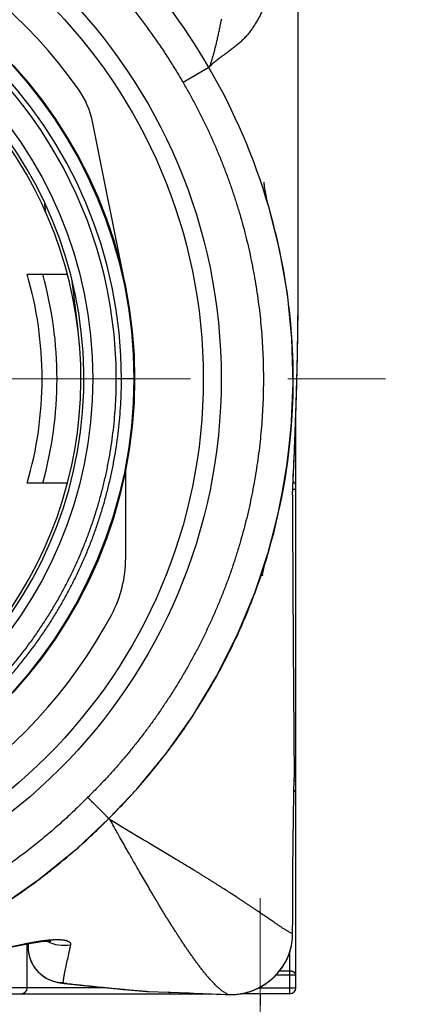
# Model space of a CAD drawing. Header units: millimetres. Extents: x 0 to 594, y 0 to 420.
# Tile 51 of 132: x 200.46 to 207.08, y 245.82 to 262.32. Entities that reach past the tile are written whole.
import ezdxf

# ---------------------------------------------------------------- set-up
doc = ezdxf.new("R2010")
doc.units = ezdxf.units.MM
doc.header["$LTSCALE"] = 0.257233
doc.linetypes.add('CENTER', pattern=[50.8, 31.75, -6.35, 6.35, -6.35])
doc.layers.add('NoLayerName_001', color=7, linetype='Continuous')

msp = doc.modelspace()

# ---------------------------------------------------------------- linework, layer by layer
at = {"layer": 'NoLayerName_001', "color": 8, "linetype": 'Continuous', "lineweight": 25}
for p, q in [((203.6261, 261.5152), (203.1943, 261.2632)), ((203.626, 261.515), (203.6254, 261.514)), ((203.6331, 261.5263), (203.626, 261.515)), ((200.8981, 259.0817), (200.8803, 259.2311)), ((202.3831, 256.3013), (202.0754, 256.3012)), ((205.0752, 255.4906), (205.0821, 255.6811)), ((205.0297, 254.447), (205.033, 254.5164)), ((205.0254, 254.3588), (205.0297, 254.447)), ((205.0831, 254.4443), (205.0296, 254.4443)), ((205.0831, 249.5675), (205.0537, 249.5675)), ((201.9492, 248.936), (201.9475, 248.9377)), ((201.9724, 248.912), (201.9494, 248.9357)), ((205.0292, 247.0062), (205.0293, 247.0025)), ((204.9831, 246.0013), (204.9831, 246.7115)), ((204.9831, 246.3095), (204.744, 246.3095)), ((204.9831, 246.379), (204.8055, 246.379)), ((205.0831, 246.3095), (204.9831, 246.3095)), ((201.9047, 246.1013), (196.8498, 246.1013)), ((201.2528, 246.1717), (201.2071, 246.174)), ((204.463, 246.1013), (205.0831, 246.1013)), ((202.5444, 246.0442), (202.5796, 246.0414)), ((202.5796, 246.0414), (202.6137, 246.0386)), ((202.9831, 246.0013), (202.9831, 246.025)), ((203.9476, 245.9866), (203.9477, 245.9865))]:
    msp.add_line(p, q, dxfattribs=at)
at = {"layer": 'NoLayerName_001', "color": 7, "linetype": 'Continuous', "lineweight": 25}
for p, q in [((203.6536, 261.4651), (203.641, 261.4617)), ((202.2331, 257.8236), (201.6839, 260.5838)), ((205.1225, 258.116), (205.1229, 260.0973)), ((204.6132, 259.2387), (204.6078, 259.2608)), ((204.8083, 258.4709), (204.622, 259.2038)), ((204.6246, 259.1947), (204.6251, 259.193)), ((204.6401, 259.1414), (204.6283, 259.1822)), ((204.6523, 259.0987), (204.6401, 259.1414)), ((204.6698, 259.0357), (204.6523, 259.0987)), ((204.9402, 257.7287), (204.8083, 258.4709)), ((205.1196, 257.46), (205.1225, 258.2328)), ((200.5831, 258.0513), (201.2575, 258.0513)), ((201.4345, 257.1189), (201.3365, 257.9406)), ((205.0175, 256.9784), (204.9402, 257.7287)), ((205.0396, 256.2255), (205.0175, 256.9784)), ((205.0066, 255.4734), (205.0396, 256.2255)), ((205.0831, 246.1013), (205.0831, 255.6826)), ((204.919, 254.7264), (205.0066, 255.4734)), ((205.0255, 254.3564), (205.0593, 255.0898)), ((202.2331, 253.2951), (202.2331, 254.779)), ((204.7781, 253.9901), (204.919, 254.7264)), ((201.2575, 254.5513), (200.5831, 254.5513)), ((205.0256, 254.3555), (205.0254, 254.3588)), ((204.583, 253.2635), (204.7781, 253.9901)), ((204.5974, 253.3106), (204.5816, 253.259)), ((204.5864, 253.275), (204.5829, 253.2636)), ((204.5833, 253.2646), (204.583, 253.2635)), ((204.102, 252.0046), (204.3963, 252.7143)), ((203.7556, 251.3178), (204.102, 252.0046)), ((203.3586, 250.6573), (203.7556, 251.3178)), ((202.9125, 250.0266), (203.3586, 250.6573)), ((202.4192, 249.4291), (202.9125, 250.0266)), ((205.0498, 249.3596), (205.0545, 249.6087)), ((201.9499, 248.9354), (202.4192, 249.4291)), ((205.0488, 249.3005), (205.0498, 249.3596)), ((200.1035, 247.4468), (200.7851, 247.9173)), ((200.5831, 246.1013), (200.5831, 246.8363)), ((200.5981, 246.8391), (200.5981, 246.7854)), ((196.3553, 246.0013), (203.6026, 246.0013)), ((202.6137, 246.0386), (202.9447, 246.0265)), ((202.9447, 246.0265), (202.984, 246.025)), ((202.984, 246.025), (203.2774, 246.0139)), ((203.2774, 246.0139), (203.2998, 246.0131)), ((204.9831, 246.0013), (204.1635, 246.0013)), ((204.4831, 246.0013), (204.4831, 245.8013))]:
    msp.add_line(p, q, dxfattribs=at)
at = {"layer": 'NoLayerName_001', "color": 2, "linetype": 'CENTER', "lineweight": 13}
for p, q in [((182.0831, 256.3013), (207.0831, 256.3013)), ((204.4831, 247.6013), (204.4831, 235.9513))]:
    msp.add_line(p, q, dxfattribs=at)
at = {"layer": 'NoLayerName_001', "color": 7, "linetype": 'Continuous', "lineweight": 25}
for points in [[(205.1229, 260.0973), (205.1225, 260.9069), (205.1218, 261.7004), (205.1207, 262.4776), (205.1194, 263.2379), (205.1177, 263.9805), (205.1157, 264.7056), (205.1135, 265.4148), (205.1083, 266.7727)], [(204.596, 259.3128), (204.59, 259.3417), (204.584, 259.3716), (204.5783, 259.4022), (204.573, 259.4328), (204.5681, 259.4629), (204.5637, 259.4917), (204.5599, 259.5187), (204.5568, 259.5429), (204.5543, 259.5638), (204.5526, 259.5802), (204.5516, 259.591), (204.5513, 259.5937)], [(204.6078, 259.2608), (204.6021, 259.2857), (204.596, 259.3128)], [(204.6251, 259.193), (204.6218, 259.2053), (204.6179, 259.22), (204.6132, 259.2387)], [(205.0593, 255.0898), (205.0891, 255.8883), (205.109, 256.6784), (205.1196, 257.46)], [(204.3963, 252.7143), (204.6365, 253.4432), (204.821, 254.1873), (204.9495, 254.9429), (205.0205, 255.6826)], [(204.5532, 253.1539), (204.5603, 253.1823), (204.5672, 253.2084), (204.5734, 253.2308), (204.5782, 253.2476), (204.5816, 253.259)], [(204.5232, 253.0067), (204.5224, 252.9997), (204.5235, 253.0073), (204.5259, 253.0223), (204.5294, 253.0429), (204.5341, 253.0677), (204.5398, 253.0954), (204.5462, 253.1245), (204.5532, 253.1539)], [(200.7851, 247.9173), (201.426, 248.4391), (201.9499, 248.9353)], [(204.3809, 246.0624), (204.4925, 246.1153), (204.598, 246.1813), (204.6955, 246.2598), (204.7832, 246.3497), (204.8598, 246.4501), (204.9237, 246.5599), (204.9738, 246.678), (205.0087, 246.8034), (205.0269, 246.9349), (205.0292, 247.0025)], [(200.2343, 246.762), (200.2591, 246.7678), (200.3537, 246.7892), (200.445, 246.809), (200.5323, 246.8267), (200.6148, 246.8423), (200.6917, 246.8553), (200.762, 246.8657), (200.8245, 246.8734), (200.8783, 246.8784), (200.9226, 246.881), (200.9557, 246.8817), (200.9773, 246.8811)], [(200.5981, 246.7854), (200.6013, 246.7239), (200.6109, 246.6624), (200.6264, 246.6034), (200.6473, 246.5474), (200.673, 246.4948), (200.703, 246.4462), (200.7365, 246.4017), (200.7729, 246.3615), (200.8114, 246.3259), (200.8515, 246.2947), (200.8925, 246.268), (200.934, 246.2453), (200.9762, 246.2263), (201.0175, 246.2111), (201.0568, 246.1995), (201.0941, 246.1908), (201.129, 246.1843)], [(201.129, 246.1843), (201.1641, 246.1791), (201.2016, 246.1745), (201.426, 246.1506)], [(201.426, 246.1506), (201.691, 246.1228), (201.9452, 246.0972), (202.1884, 246.0741), (202.4205, 246.0536), (202.5795, 246.0406)], [(203.9477, 245.9865), (204.0336, 245.9867), (204.149, 245.9982), (204.2657, 246.0233), (204.3809, 246.0624)]]:
    msp.add_lwpolyline(points, dxfattribs=at)
for radius in [9.25, 8.95, 7.8, 7.1]:
    msp.add_circle((194.5831, 256.3013), radius, dxfattribs=at)
at = {"layer": 'NoLayerName_001', "color": 8, "linetype": 'Continuous', "lineweight": 25}
msp.add_circle((194.5831, 256.3013), 7.7866, dxfattribs=at)
at = {"layer": 'NoLayerName_001', "color": 7, "linetype": 'Continuous', "lineweight": 25}
for centre, radius, start, end in [((194.5831, 256.3013), 8.4, 35.32547, 151.98352), ((194.6488, 256.3437), 10.3603, 29.94322, 43.58043), ((194.5831, 256.3013), 6.95, 99.10669, 80.89331), ((194.5831, 256.3013), 6.9, 119.53409, 60.46591), ((194.6736, 256.2877), 10.367, 16.21272, 30.27977), ((200.2127, 260.291), 1.5, 11.25456, 35.32548), ((194.7253, 256.3002), 10.3138, 356.56675, 16.22625), ((194.5831, 256.3013), 6.25, 343.7398, 16.2602), ((194.5831, 256.3013), 6.5, 344.38145, 15.61855), ((194.5727, 256.3023), 7.8105, 354.99381, 355.35071), ((194.7163, 256.2983), 10.3227, 342.96975, 356.58062), ((194.6048, 256.2971), 7.7779, 347.02143, 348.74461), ((1284.4179, 258.5935), 1079.4008, 180.224783, 180.476928), ((200.2332, 253.295), 2, 331.98323, 0.00029), ((194.8326, 256.2652), 10.2018, 339.68436, 342.88926), ((194.8364, 256.2644), 10.198, 338.14356, 339.68099), ((194.5831, 256.3013), 8.4, 215.07223, 331.98347), ((194.7513, 256.2989), 10.2898, 335.41906, 338.1418), ((194.6755, 256.3333), 10.3731, 333.61972, 335.42035), ((194.6188, 256.3615), 10.4364, 331.22224, 333.6192), ((194.6033, 256.3698), 10.454, 329.37341, 331.22353), ((194.6264, 256.3561), 10.4271, 327.03246, 329.37363), ((194.6589, 256.335), 10.3884, 325.11147, 327.0322), ((194.6979, 256.3078), 10.3408, 322.80231, 325.1117), ((194.6899, 256.3143), 10.3511, 320.79306, 322.80021), ((194.6546, 256.3431), 10.3966, 318.5606, 320.79313), ((194.6387, 256.3571), 10.4179, 314.57059, 318.56076), ((194.6551, 256.1114), 10.2326, 311.22832, 315.47046), ((194.5388, 256.243), 10.4083, 308.17163, 311.23263), ((194.5066, 256.2814), 10.4582, 302.41845, 306.81554), ((194.4928, 256.3008), 10.4821, 306.81236, 308.17388), ((200.4831, 246.1013), 0.1, 270, 0), ((204.9831, 246.1013), 0.1, 270, 0), ((202.639, 246.7943), 0.756, 265.48374, 268.07842)]:
    msp.add_arc(centre, radius, start, end, dxfattribs=at)
at = {"layer": 'NoLayerName_001', "color": 8, "linetype": 'Continuous', "lineweight": 25}
for centre, radius, start, end in [((194.5831, 256.3013), 7.5788, 0, 180), ((194.5831, 256.3013), 7.4922, 359.99956, 180.00043), ((117.6157, 258.1694), 87.5068, 359.563762, 359.965067), ((128.3506, 258.0948), 76.7716, 359.319647, 359.558412), ((134.4269, 258.021), 70.6948, 358.960578, 359.320979), ((140.169, 257.9173), 64.9518, 358.598469, 358.960161), ((144.5303, 257.8114), 60.5892, 358.246395, 358.597721), ((141.3603, 257.9129), 63.7609, 357.994089, 358.242393), ((124.0796, 258.5484), 81.0533, 357.584754, 357.838), ((95.5861, 259.7654), 109.5727, 357.254265, 357.576829), ((204.0571, 247.0027), 0.972, 353.81274, 0.18148), ((201.1976, 246.7859), 0.5995, 180.05, 268.48349), ((201.1982, 247.4215), 0.6096, 242.7343, 280.42707), ((201.3625, 247.1956), 1.0297, 262.67966, 263.8857), ((203.9882, 246.9997), 1.014, 267.70421, 270.30544)]:
    msp.add_arc(centre, radius, start, end, dxfattribs=at)
for points, knots in [([(199.5511, 264.9005), (199.5845, 264.8811), (199.6513, 264.8426), (199.7507, 264.7832), (199.8494, 264.7227), (199.9474, 264.661), (200.0447, 264.5982), (200.1412, 264.5343), (200.237, 264.4692), (200.332, 264.403), (200.4262, 264.3356), (200.5196, 264.2672), (200.6121, 264.1976), (200.7039, 264.127), (200.7947, 264.0553), (200.8847, 263.9825), (200.9738, 263.9088), (201.0621, 263.8339), (201.1495, 263.7581), (201.236, 263.6813), (201.3217, 263.6035), (201.4065, 263.5248), (201.4903, 263.445), (201.5732, 263.3642), (201.6551, 263.2825), (201.7359, 263.1997), (201.8158, 263.116), (201.8947, 263.0314), (201.9727, 262.9458), (202.0496, 262.8594), (202.1255, 262.772), (202.2005, 262.6839), (202.2744, 262.5949), (202.3473, 262.505), (202.4191, 262.4142), (202.4899, 262.3227), (202.5595, 262.2302), (202.628, 262.137), (202.6954, 262.0429), (202.7618, 261.9482), (202.805, 261.8843), (202.8268, 261.8524)], [0, 0, 0, 0, 0.1157117, 0.2314539, 0.3472207, 0.4630065, 0.5788057, 0.6946127, 0.8104223, 0.9262289, 1.0420273, 1.1578126, 1.2735796, 1.3893244, 1.5050501, 1.620763, 1.7364687, 1.8521727, 1.9678797, 2.0835924, 2.1993087, 2.3150263, 2.4307434, 2.5464591, 2.662173, 2.7778862, 2.8936001, 3.0093156, 3.1250329, 3.2407517, 3.3564708, 3.472189, 3.5879054, 3.7036196, 3.8193319, 3.935043, 4.0507541, 4.1664665, 4.2821813, 4.3978991, 4.5136201, 4.5136201, 4.5136201, 4.5136201]), ([(203.8349, 262.3281), (203.8298, 262.3029), (203.8198, 262.2524), (203.8043, 262.1767), (203.7885, 262.1011), (203.7721, 262.0256), (203.755, 261.9503), (203.7372, 261.8751), (203.7184, 261.8002), (203.6986, 261.7255), (203.6837, 261.6762), (203.6765, 261.6515)], [0, 0, 0, 0, 0.07723979, 0.15447932, 0.23172071, 0.30896438, 0.38620944, 0.46345857, 0.54071635, 0.61797015, 0.6952124, 0.6952124, 0.6952124, 0.6952124]), ([(202.8268, 261.8524), (202.8481, 261.8203), (202.8911, 261.7562), (202.954, 261.6591), (203.0159, 261.5613), (203.0765, 261.4627), (203.1362, 261.3635), (203.1747, 261.2967), (203.1942, 261.2634)], [0, 0, 0, 0, 0.11572398, 0.23144876, 0.34717114, 0.46288831, 0.57859786, 0.69429779, 0.69429779, 0.69429779, 0.69429779]), ([(203.6765, 261.6515), (203.6758, 261.6494), (203.6745, 261.6452), (203.6725, 261.6388), (203.6706, 261.6325), (203.6686, 261.6262), (203.6665, 261.6199), (203.6645, 261.6136), (203.6624, 261.6073), (203.6604, 261.601), (203.6583, 261.5947), (203.6562, 261.5884), (203.654, 261.5821), (203.6519, 261.5759), (203.6497, 261.5696), (203.6474, 261.5634), (203.6452, 261.5571), (203.6428, 261.5509), (203.6405, 261.5447), (203.6381, 261.5386), (203.6356, 261.5324), (203.6339, 261.5283), (203.6331, 261.5263)], [0, 0, 0, 0, 0.00662594, 0.01325162, 0.01987727, 0.02650312, 0.03312936, 0.03975623, 0.04638393, 0.05301251, 0.0596417, 0.06627116, 0.07290063, 0.07952987, 0.08615869, 0.09278697, 0.09941462, 0.10604165, 0.11266811, 0.11929414, 0.12591997, 0.13254591, 0.13254591, 0.13254591, 0.13254591]), ([(203.1942, 261.2634), (203.2272, 261.2055), (203.2941, 261.0901), (203.3894, 260.914), (203.4815, 260.7363), (203.57, 260.5566), (203.6548, 260.3752), (203.7359, 260.192), (203.8133, 260.0073), (203.887, 259.8212), (203.9567, 259.6336), (204.0227, 259.4447), (204.0847, 259.2545), (204.1429, 259.0631), (204.1972, 258.8706), (204.2476, 258.677), (204.294, 258.4824), (204.3365, 258.2869), (204.375, 258.0905), (204.4095, 257.8933), (204.44, 257.6954), (204.4665, 257.497), (204.4889, 257.298), (204.5072, 257.0986), (204.5215, 256.8988), (204.5317, 256.6988), (204.5378, 256.4986), (204.5398, 256.2983), (204.5377, 256.0981), (204.5315, 255.8979), (204.5213, 255.6979), (204.507, 255.4982), (204.4886, 255.2989), (204.4663, 255.1), (204.4399, 254.9016), (204.4094, 254.7038), (204.375, 254.5068), (204.3366, 254.3104), (204.294, 254.115), (204.248, 253.9203), (204.2134, 253.7915), (204.1966, 253.7269)], [0, 0, 0, 0, 0.2000485, 0.4001975, 0.6004205, 0.800691, 1.0009824, 1.2012684, 1.4015232, 1.6017214, 1.8018439, 2.0019035, 2.2019237, 2.4019277, 2.6019367, 2.8019619, 3.0020107, 3.2020909, 3.4022097, 3.6023661, 3.8025547, 4.0027698, 4.2030059, 4.4032575, 4.6035197, 4.8037875, 5.0040568, 5.2043238, 5.4045841, 5.6048326, 5.8050639, 6.005272, 6.2054507, 6.4055937, 6.605695, 6.805758, 7.005796, 7.2058231, 7.4058538, 7.6058949, 7.8059438, 7.8059438, 7.8059438, 7.8059438]), ([(199.1589, 250.3687), (199.2147, 250.413), (199.3272, 250.5005), (199.4904, 250.6386), (199.6501, 250.7808), (199.8055, 250.9277), (199.9567, 251.0789), (200.1036, 251.2345), (200.246, 251.3942), (200.3839, 251.558), (200.517, 251.7257), (200.6454, 251.8971), (200.7687, 252.0721), (200.8871, 252.2506), (201.0002, 252.4324), (201.1081, 252.6173), (201.2107, 252.8052), (201.3079, 252.9959), (201.3996, 253.1893), (201.4857, 253.3852), (201.5661, 253.5834), (201.6408, 253.7837), (201.7097, 253.9861), (201.7728, 254.1903), (201.8301, 254.3962), (201.8815, 254.6038), (201.927, 254.8128), (201.9665, 255.0231), (202.0001, 255.2346), (202.0277, 255.447), (202.0492, 255.6601), (202.0644, 255.8736), (202.0741, 256.0874), (202.0745, 256.23), (202.0754, 256.3012)], [0, 0, 0, 0, 0.213736, 0.427472, 0.6412289, 0.8550276, 1.0688894, 1.2828206, 1.4968113, 1.7108496, 1.9249237, 2.1390216, 2.3531321, 2.5672451, 2.7813517, 2.9954422, 3.2095063, 3.4235329, 3.6375111, 3.8514304, 4.065283, 4.2790761, 4.4928234, 4.7065379, 4.9202478, 5.1340058, 5.3478662, 5.5618697, 5.7759818, 5.9901416, 6.2042899, 6.4183704, 6.6323301, 6.8461198, 6.8461198, 6.8461198, 6.8461198]), ([(199.2118, 250.3002), (199.2683, 250.345), (199.3821, 250.4335), (199.5471, 250.5732), (199.7086, 250.717), (199.8659, 250.8656), (200.0189, 251.0186), (200.1675, 251.1759), (200.3115, 251.3375), (200.451, 251.5032), (200.5856, 251.6728), (200.7155, 251.8462), (200.8403, 252.0232), (200.96, 252.2038), (201.0744, 252.3877), (201.1836, 252.5748), (201.2874, 252.7648), (201.3857, 252.9578), (201.4784, 253.1534), (201.5655, 253.3515), (201.6468, 253.552), (201.7224, 253.7547), (201.7921, 253.9594), (201.8559, 254.1659), (201.9139, 254.3743), (201.9658, 254.5842), (202.0119, 254.7956), (202.0519, 255.0084), (202.0859, 255.2223), (202.1137, 255.4372), (202.1355, 255.6527), (202.1509, 255.8687), (202.1607, 256.085), (202.1611, 256.2292), (202.1621, 256.3013)], [0, 0, 0, 0, 0.2162077, 0.4324154, 0.6486443, 0.8649154, 1.0812503, 1.2976555, 1.5141208, 1.7306343, 1.947184, 2.1637578, 2.3803444, 2.5969335, 2.8135161, 3.0300825, 3.2466221, 3.4631238, 3.6795765, 3.8959696, 4.1122954, 4.328561, 4.5447801, 4.7609659, 4.9771469, 5.1933768, 5.4097105, 5.6261894, 5.842778, 6.0594147, 6.2760395, 6.4925954, 6.7090289, 6.9252907, 6.9252907, 6.9252907, 6.9252907]), ([(205.0831, 254.5138), (205.0831, 254.5151), (205.083, 254.5178), (205.0825, 254.5217), (205.0816, 254.5256), (205.0805, 254.5295), (205.079, 254.5332), (205.0773, 254.5369), (205.0754, 254.5405), (205.0732, 254.5439), (205.0708, 254.5472), (205.0683, 254.5503), (205.0655, 254.5533), (205.0626, 254.5561), (205.0596, 254.5587), (205.0565, 254.5612), (205.0532, 254.5635), (205.0498, 254.5657), (205.0464, 254.5677), (205.0429, 254.5696), (205.0393, 254.5713), (205.0369, 254.5724), (205.0357, 254.5729)], [0, 0, 0, 0, 0.003959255, 0.007934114, 0.011930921, 0.015951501, 0.019993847, 0.024052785, 0.028120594, 0.032187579, 0.036242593, 0.04027599, 0.044291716, 0.048297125, 0.052297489, 0.056296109, 0.060294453, 0.064292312, 0.068287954, 0.072278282, 0.076258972, 0.080224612, 0.080224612, 0.080224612, 0.080224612]), ([(204.1966, 253.7269), (204.1784, 253.6628), (204.1431, 253.5342), (204.0844, 253.3429), (204.0222, 253.1527), (203.9561, 252.9639), (203.8861, 252.7765), (203.8122, 252.5906), (203.7346, 252.4062), (203.6532, 252.2235), (203.5681, 252.0424), (203.4793, 251.8631), (203.387, 251.6855), (203.291, 251.5098), (203.1916, 251.3361), (203.0886, 251.1644), (202.9821, 250.9947), (202.8723, 250.8273), (202.7591, 250.6621), (202.6425, 250.4992), (202.5226, 250.3387), (202.3995, 250.1807), (202.2732, 250.0252), (202.1439, 249.8723), (202.0115, 249.7221), (201.876, 249.5747), (201.738, 249.4298), (201.6432, 249.336), (201.5961, 249.2887)], [0, 0, 0, 0, 0.2000534, 0.4001085, 0.6001625, 0.8002127, 1.0002562, 1.2002901, 1.4003182, 1.6003532, 1.8004081, 2.0004945, 2.2006185, 2.4007771, 2.6009662, 2.8011821, 3.001421, 3.2016797, 3.4019555, 3.6022461, 3.8025477, 4.0028496, 4.2031396, 4.4034049, 4.6036323, 4.8038085, 5.0039198, 5.2039529, 5.2039529, 5.2039529, 5.2039529]), ([(205.0831, 249.3591), (205.0831, 249.3601), (205.0831, 249.3622), (205.0827, 249.3653), (205.0822, 249.3684), (205.0815, 249.3715), (205.0806, 249.3745), (205.0795, 249.3775), (205.0783, 249.3804), (205.0769, 249.3832), (205.0753, 249.386), (205.0736, 249.3886), (205.0718, 249.3912), (205.0699, 249.3937), (205.0679, 249.396), (205.0657, 249.3983), (205.0635, 249.4005), (205.0611, 249.4026), (205.0587, 249.4046), (205.0562, 249.4065), (205.0537, 249.4083), (205.052, 249.4095), (205.0511, 249.4101)], [0, 0, 0, 0, 0.003109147, 0.006227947, 0.009358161, 0.012499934, 0.015652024, 0.018812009, 0.021976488, 0.02514128, 0.028301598, 0.031452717, 0.034595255, 0.037732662, 0.040867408, 0.044000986, 0.047133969, 0.050266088, 0.053396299, 0.056522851, 0.059643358, 0.062754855, 0.062754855, 0.062754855, 0.062754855]), ([(201.5961, 249.2887), (201.5289, 249.2223), (201.3957, 249.0879), (201.1874, 248.8949), (200.9743, 248.7072), (200.7555, 248.5259), (200.5317, 248.3508), (200.3031, 248.1822), (200.0698, 248.0203), (199.8322, 247.8651), (199.5903, 247.7169), (199.3443, 247.5757), (199.0944, 247.4418), (198.8406, 247.3151), (198.5831, 247.1959), (198.3223, 247.0843), (198.0581, 246.9803), (197.791, 246.884), (197.5212, 246.7954), (197.2489, 246.7147), (196.9743, 246.6417), (196.6978, 246.5766), (196.4195, 246.5194), (196.1397, 246.4701), (195.8586, 246.4289), (195.5765, 246.3958), (195.2936, 246.3708), (195.0101, 246.3541), (194.7263, 246.3457), (194.4424, 246.3457), (194.1585, 246.3541), (193.875, 246.3707), (193.5921, 246.3957), (193.31, 246.4287), (193.0289, 246.4699), (192.7492, 246.519), (192.4709, 246.5761), (192.1943, 246.641), (191.9198, 246.714), (191.6472, 246.7939), (191.4679, 246.8547), (191.378, 246.8842)], [0, 0, 0, 0, 0.2836444, 0.5675144, 0.8515443, 1.1356637, 1.419798, 1.7038697, 1.9877992, 2.2715403, 2.5551446, 2.8386844, 3.1222328, 3.4058265, 3.6894797, 3.9732079, 4.2570217, 4.5409165, 4.8248816, 5.1089023, 5.3929612, 5.6770383, 5.9611119, 6.2451653, 6.5291909, 6.8131849, 7.0971469, 7.3810806, 7.6649946, 7.9489024, 8.2328207, 8.5167608, 8.8007284, 9.0847241, 9.3687438, 9.6527798, 9.9368212, 10.2208553, 10.5048714, 10.7888619, 11.0728223, 11.0728223, 11.0728223, 11.0728223]), ([(201.9499, 248.9353), (201.9486, 248.9368), (201.9461, 248.9398), (201.9406, 248.9454), (201.9351, 248.951), (201.9282, 248.958), (201.92, 248.9663), (201.9061, 248.9803), (201.8798, 249.0066), (201.8174, 249.069), (201.72, 249.1658), (201.6379, 249.2473), (201.5961, 249.2887)], [0, 0, 0, 0, 0.00588783, 0.01174925, 0.02352337, 0.0294052, 0.04117561, 0.05882437, 0.08824035, 0.15295531, 0.32356763, 0.50006317, 0.50006317, 0.50006317, 0.50006317]), ([(202.2586, 248.4061), (202.2161, 248.481), (202.1416, 248.612), (202.0462, 248.7806), (201.9935, 248.8745), (201.9724, 248.912)], [0, 0, 0, 0, 0.25832891, 0.45207597, 0.58124046, 0.58124046, 0.58124046, 0.58124046]), ([(205.0292, 247.0058), (205.0137, 247.0133), (204.9825, 247.0277), (204.938, 247.0537), (204.8941, 247.0804), (204.8507, 247.1081), (204.8077, 247.1364), (204.765, 247.1652), (204.6941, 247.2136), (204.6092, 247.2719), (204.5099, 247.3394), (204.4388, 247.3875), (204.3818, 247.4257), (204.3391, 247.4544), (204.2962, 247.4829), (204.2533, 247.5114), (204.2104, 247.5398), (204.1674, 247.5681), (204.11, 247.6058), (204.0382, 247.6527), (203.9517, 247.7086), (203.8796, 247.755), (203.8217, 247.792), (203.7783, 247.8196), (203.7348, 247.8472), (203.6913, 247.8747), (203.6477, 247.902), (203.604, 247.9293), (203.5603, 247.9565), (203.5166, 247.9836), (203.4727, 248.0107), (203.4289, 248.0376), (203.3703, 248.0734), (203.297, 248.118), (203.1941, 248.18), (202.8262, 248.4007), (202.4136, 248.6468), (202.0459, 248.8678), (201.9724, 248.912)], [0, 0, 0, 0, 0.0514798, 0.1029671, 0.1544414, 0.2059144, 0.2573967, 0.3088897, 0.360387, 0.5148376, 0.6177902, 0.7207503, 0.7722317, 0.823713, 0.875194, 0.9266749, 0.9781555, 1.029636, 1.0811163, 1.1840768, 1.287037, 1.3899972, 1.4414773, 1.4929573, 1.5444373, 1.5959172, 1.6473972, 1.6988772, 1.7503572, 1.8018374, 1.8533175, 1.9047976, 1.9562776, 2.0592372, 2.1621968, 2.3166365, 3.346231, 3.6036297, 3.6036297, 3.6036297, 3.6036297]), ([(203.9476, 245.9876), (203.9287, 245.9979), (203.89, 246.0171), (203.8378, 246.0555), (203.788, 246.0966), (203.7406, 246.1406), (203.6953, 246.1867), (203.6517, 246.2345), (203.6094, 246.2834), (203.568, 246.3332), (203.5275, 246.3835), (203.4878, 246.4345), (203.4488, 246.486), (203.4104, 246.5379), (203.3725, 246.5902), (203.335, 246.6428), (203.298, 246.6957), (203.2613, 246.7488), (203.2249, 246.8022), (203.1889, 246.8558), (203.1532, 246.9096), (203.1178, 246.9637), (203.0827, 247.0179), (203.0478, 247.0722), (203.0132, 247.1268), (202.9788, 247.1815), (202.9447, 247.2363), (202.9108, 247.2913), (202.877, 247.3463), (202.8435, 247.4015), (202.8101, 247.4568), (202.7769, 247.5122), (202.7438, 247.5677), (202.7109, 247.6232), (202.6781, 247.6788), (202.6344, 247.7531), (202.5802, 247.846), (202.5154, 247.9578), (202.4401, 248.0884), (202.3545, 248.2378), (202.2906, 248.35), (202.2586, 248.4061)], [0, 0, 0, 0, 0.0645867, 0.1291983, 0.1937828, 0.2583548, 0.322995, 0.3877138, 0.4524556, 0.5171414, 0.5817719, 0.6463678, 0.7109446, 0.7755136, 0.8400821, 0.9046541, 0.969231, 1.033813, 1.0983999, 1.1629911, 1.2275857, 1.2921821, 1.3567787, 1.4213733, 1.4859642, 1.5505522, 1.615138, 1.6797226, 1.7443064, 1.8088898, 1.8734731, 1.9380564, 2.0026396, 2.0672226, 2.1318052, 2.1963878, 2.325553, 2.4547189, 2.583885, 2.7776332, 2.9713801, 2.9713801, 2.9713801, 2.9713801]), ([(200.8418, 246.8887), (200.8452, 246.8892), (200.8519, 246.8901), (200.862, 246.8914), (200.872, 246.8926), (200.8821, 246.8939), (200.8921, 246.8951), (200.9022, 246.8962), (200.9123, 246.8974), (200.9224, 246.8984), (200.9325, 246.8994), (200.9426, 246.9004), (200.9527, 246.9014), (200.9628, 246.9022), (200.9729, 246.9031), (200.983, 246.9038), (200.9931, 246.9046), (201.0032, 246.9052), (201.0133, 246.9058), (201.0235, 246.9063), (201.0336, 246.9068), (201.0437, 246.9072), (201.0539, 246.9075), (201.064, 246.9077), (201.0741, 246.9079), (201.0843, 246.9079), (201.0944, 246.9079), (201.1046, 246.9078), (201.1147, 246.9075), (201.1248, 246.9072), (201.135, 246.9067), (201.1451, 246.9061), (201.1552, 246.9054), (201.1653, 246.9045), (201.1754, 246.9034), (201.1855, 246.9022), (201.1955, 246.9007), (201.2055, 246.8991), (201.2155, 246.8972), (201.2254, 246.895), (201.232, 246.8933), (201.2353, 246.8924)], [0, 0, 0, 0, 0.01013939, 0.02027905, 0.03041891, 0.04055889, 0.05069896, 0.06083908, 0.07097924, 0.08111944, 0.09125971, 0.10140008, 0.11154063, 0.12168136, 0.13182216, 0.14196292, 0.15210359, 0.16224413, 0.1723846, 0.18252507, 0.19266567, 0.2028066, 0.21294809, 0.22309003, 0.23323206, 0.24337395, 0.25351561, 0.26365713, 0.27379872, 0.28394082, 0.29408401, 0.30422831, 0.31437269, 0.32451657, 0.3346601, 0.34480419, 0.35495063, 0.36510189, 0.37525623, 0.38540883, 0.39555816, 0.39555816, 0.39555816, 0.39555816]), ([(200.2331, 246.767), (200.2462, 246.7701), (200.2724, 246.7763), (200.3117, 246.7855), (200.3444, 246.7931), (200.3706, 246.799), (200.3903, 246.8035), (200.41, 246.8079), (200.4297, 246.8123), (200.4494, 246.8166), (200.4691, 246.8209), (200.4888, 246.8251), (200.5085, 246.8293), (200.5283, 246.8334), (200.548, 246.8375), (200.5678, 246.8415), (200.5876, 246.8454), (200.6074, 246.8493), (200.6206, 246.8519), (200.6272, 246.8531)], [0, 0, 0, 0, 0.04033858, 0.08067743, 0.1210179, 0.14118889, 0.16136018, 0.18153165, 0.20170317, 0.22187464, 0.24204597, 0.2622171, 0.28238797, 0.30255855, 0.32272884, 0.34289884, 0.36306859, 0.38323815, 0.40340761, 0.40340761, 0.40340761, 0.40340761]), ([(200.6272, 246.8531), (200.6308, 246.8538), (200.6379, 246.8552), (200.6486, 246.8572), (200.6593, 246.8592), (200.67, 246.8611), (200.6807, 246.8631), (200.6914, 246.865), (200.7021, 246.8669), (200.7128, 246.8687), (200.7236, 246.8706), (200.7343, 246.8724), (200.745, 246.8741), (200.7558, 246.8759), (200.7665, 246.8776), (200.7772, 246.8793), (200.788, 246.881), (200.7988, 246.8826), (200.8095, 246.8842), (200.8203, 246.8857), (200.8311, 246.8872), (200.8383, 246.8882), (200.8418, 246.8887)], [0, 0, 0, 0, 0.01087996, 0.02175987, 0.03263983, 0.04351992, 0.05440023, 0.06528085, 0.07616174, 0.08704283, 0.09792404, 0.10880532, 0.1196866, 0.13056783, 0.14144898, 0.15233, 0.16321088, 0.1740916, 0.18497214, 0.19585251, 0.20673272, 0.21761279, 0.21761279, 0.21761279, 0.21761279]), ([(201.3085, 246.8219), (201.3049, 246.805), (201.2959, 246.7625), (201.2703, 246.6438), (201.2459, 246.5337), (201.2258, 246.4404), (201.2204, 246.4149), (201.2151, 246.3895), (201.21, 246.364), (201.205, 246.3384), (201.2018, 246.3214), (201.2002, 246.3128)], [0, 0, 0, 0, 0.05204975, 0.13012295, 0.3643617, 0.39038991, 0.41641714, 0.44244315, 0.46846804, 0.4944923, 0.52051691, 0.52051691, 0.52051691, 0.52051691]), ([(201.2353, 246.8924), (201.2385, 246.8915), (201.245, 246.8896), (201.2546, 246.8863), (201.2641, 246.8826), (201.2733, 246.8783), (201.2821, 246.8732), (201.2905, 246.8672), (201.298, 246.8602), (201.3042, 246.8519), (201.3082, 246.8424), (201.31, 246.8322), (201.3088, 246.8253), (201.3085, 246.8219)], [0, 0, 0, 0, 0.01014864, 0.0203038, 0.03046513, 0.04062227, 0.05079765, 0.06105845, 0.07136556, 0.08156329, 0.09175678, 0.10207139, 0.11230488, 0.11230488, 0.11230488, 0.11230488]), ([(203.9936, 245.9857), (204.0079, 245.9861), (204.0364, 245.9864), (204.0792, 245.9895), (204.1218, 245.9941), (204.1642, 246.0005), (204.2063, 246.0086), (204.2481, 246.0184), (204.2893, 246.0299), (204.3301, 246.0431), (204.3703, 246.0579), (204.41, 246.0744), (204.4489, 246.0925), (204.4871, 246.1122), (204.5245, 246.1335), (204.5611, 246.1562), (204.5967, 246.1804), (204.6313, 246.206), (204.6649, 246.233), (204.6973, 246.2614), (204.7285, 246.291), (204.7585, 246.3219), (204.7871, 246.354), (204.8143, 246.3873), (204.8402, 246.4217), (204.8646, 246.4571), (204.8874, 246.4935), (204.9087, 246.5309), (204.9284, 246.5691), (204.9465, 246.6082), (204.9628, 246.648), (204.9775, 246.6885), (204.9904, 246.7296), (205.0015, 246.7712), (205.0107, 246.8131), (205.0183, 246.8554), (205.0216, 246.8838), (205.0234, 246.8979)], [0, 0, 0, 0, 0.0428107, 0.0856637, 0.1285422, 0.1714285, 0.2143043, 0.2571562, 0.2999943, 0.3428347, 0.3856937, 0.4285874, 0.4715276, 0.5145098, 0.5575253, 0.6005651, 0.64362, 0.6866811, 0.7297403, 0.7727905, 0.8158265, 0.8588459, 0.901851, 0.9448453, 0.9878324, 1.0308165, 1.0738028, 1.1167979, 1.15981, 1.2028473, 1.2459025, 1.2889593, 1.3320007, 1.3750099, 1.4179713, 1.4608705, 1.5036951, 1.5036951, 1.5036951, 1.5036951]), ([(201.2002, 246.3128), (201.1998, 246.3107), (201.1991, 246.3066), (201.1979, 246.3003), (201.1968, 246.294), (201.1957, 246.2877), (201.1947, 246.2814), (201.1936, 246.2751), (201.1926, 246.2688), (201.1916, 246.2625), (201.1906, 246.2562), (201.1896, 246.2499), (201.1887, 246.2436), (201.1878, 246.2373), (201.1869, 246.231), (201.1861, 246.2246), (201.1853, 246.2183), (201.1845, 246.212), (201.1838, 246.2056), (201.183, 246.1993), (201.1824, 246.193), (201.182, 246.1887), (201.1818, 246.1866)], [0, 0, 0, 0, 0.0063789, 0.0127577, 0.01913652, 0.02551551, 0.03189478, 0.03827451, 0.04465476, 0.05103541, 0.05741631, 0.06379734, 0.07017837, 0.07655931, 0.08294008, 0.08932062, 0.09570088, 0.10208085, 0.10846053, 0.11483993, 0.12121911, 0.12759813, 0.12759813, 0.12759813, 0.12759813]), ([(205.0831, 246.3095), (205.0831, 246.311), (205.083, 246.314), (205.0823, 246.3184), (205.0813, 246.3228), (205.0799, 246.3271), (205.0781, 246.3313), (205.076, 246.3353), (205.0737, 246.3391), (205.071, 246.3427), (205.0682, 246.3462), (205.0651, 246.3494), (205.0618, 246.3525), (205.0584, 246.3553), (205.0548, 246.358), (205.0511, 246.3605), (205.0473, 246.3629), (205.0434, 246.365), (205.0394, 246.367), (205.0353, 246.3688), (205.0312, 246.3705), (205.027, 246.372), (205.0227, 246.3733), (205.0184, 246.3745), (205.0141, 246.3756), (205.0097, 246.3765), (205.0053, 246.3773), (205.0009, 246.3779), (204.9965, 246.3784), (204.992, 246.3788), (204.9876, 246.379), (204.9846, 246.379), (204.9831, 246.379)], [0, 0, 0, 0, 0.00445053, 0.00892301, 0.01341792, 0.01792982, 0.02244863, 0.02696093, 0.03145358, 0.03593124, 0.04040389, 0.0448775, 0.04935433, 0.05383325, 0.05831022, 0.06277957, 0.06724205, 0.07170154, 0.07616081, 0.08062159, 0.08508463, 0.08954974, 0.09401589, 0.09848143, 0.10294565, 0.10740855, 0.11186995, 0.1163295, 0.1207867, 0.12524089, 0.12969132, 0.13413714, 0.13413714, 0.13413714, 0.13413714]), ([(201.1818, 246.1866), (201.182, 246.1861), (201.1822, 246.1849), (201.184, 246.184), (201.1857, 246.1832), (201.1874, 246.1825), (201.1891, 246.1819), (201.1907, 246.1814), (201.1923, 246.181), (201.1939, 246.1806), (201.1955, 246.1802), (201.1971, 246.1799), (201.1988, 246.1795), (201.2005, 246.1792), (201.2022, 246.1788), (201.2039, 246.1785), (201.2056, 246.1782), (201.2073, 246.1778), (201.2091, 246.1775), (201.2108, 246.1772), (201.2125, 246.1769), (201.2142, 246.1767), (201.2159, 246.1764), (201.2177, 246.1761), (201.2194, 246.1759), (201.2211, 246.1756), (201.2228, 246.1754), (201.2245, 246.1752), (201.2262, 246.1749), (201.2284, 246.1746), (201.2302, 246.1744), (201.2313, 246.1743)], [0, 0, 0, 0, 0.001596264, 0.003521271, 0.005528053, 0.007386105, 0.009128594, 0.01079501, 0.012422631, 0.014046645, 0.015696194, 0.017375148, 0.019078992, 0.020803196, 0.02254323, 0.024294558, 0.026052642, 0.027812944, 0.029570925, 0.031322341, 0.033066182, 0.034803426, 0.036535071, 0.038262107, 0.039985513, 0.041706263, 0.043425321, 0.045143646, 0.04686219, 0.0485819, 0.052028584, 0.052028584, 0.052028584, 0.052028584]), ([(201.2528, 246.1717), (201.3388, 246.1625), (201.4822, 246.1469), (201.683, 246.1257), (201.8265, 246.1109), (201.9412, 246.0994), (202.0274, 246.0909), (202.1135, 246.0826), (202.1996, 246.0744), (202.2858, 246.0665), (202.372, 246.0588), (202.4582, 246.0513), (202.5157, 246.0466), (202.5444, 246.0442)], [0, 0, 0, 0, 0.2595805, 0.4326391, 0.6056973, 0.6922255, 0.7787528, 0.8652791, 0.9518044, 1.0383287, 1.1248524, 1.2113759, 1.2978996, 1.2978996, 1.2978996, 1.2978996])]:
    msp.add_open_spline(points, degree=3, knots=knots, dxfattribs=at)
at = {"layer": 'NoLayerName_001', "color": 7, "linetype": 'Continuous', "lineweight": 25}
for points, knots in [([(204.9624, 264.1172), (204.959, 264.0934), (204.9524, 264.0458), (204.9418, 263.9746), (204.9307, 263.9034), (204.9189, 263.8323), (204.9066, 263.7613), (204.8936, 263.6905), (204.8799, 263.6197), (204.8655, 263.5491), (204.8503, 263.4787), (204.8344, 263.4084), (204.8177, 263.3383), (204.8002, 263.2684), (204.7819, 263.1988), (204.7627, 263.1293), (204.7425, 263.0602), (204.7215, 262.9913), (204.6994, 262.9227), (204.6764, 262.8544), (204.6523, 262.7865), (204.6272, 262.7189), (204.6009, 262.6519), (204.5735, 262.5852), (204.5447, 262.5191), (204.5147, 262.4536), (204.4831, 262.3889), (204.4495, 262.3251), (204.4137, 262.2625), (204.3755, 262.2013), (204.3345, 262.1419), (204.2906, 262.0847), (204.2435, 262.0301), (204.1934, 261.9782), (204.1409, 261.9288), (204.0861, 261.882), (204.0296, 261.8372), (203.972, 261.7939), (203.9138, 261.7514), (203.8555, 261.7091), (203.8171, 261.6803), (203.7978, 261.666)], [0, 0, 0, 0, 0.072043, 0.1440879, 0.2161351, 0.2881828, 0.3602299, 0.4322759, 0.5043211, 0.5763667, 0.6484145, 0.7204639, 0.792513, 0.8645611, 0.9366087, 1.0086571, 1.080708, 1.1527591, 1.2248086, 1.2968564, 1.3689038, 1.4409521, 1.5130004, 1.5850508, 1.6571098, 1.7291805, 1.8012461, 1.8733067, 1.9453936, 2.0175174, 2.0896236, 2.1617009, 2.2337898, 2.3059031, 2.3780055, 2.4500581, 2.5221118, 2.594177, 2.6662235, 2.738254, 2.8102779, 2.8102779, 2.8102779, 2.8102779]), ([(203.7978, 261.666), (203.7788, 261.6513), (203.7407, 261.6221), (203.6845, 261.5768), (203.6505, 261.5428), (203.6331, 261.5263)], [0, 0, 0, 0, 0.07203215, 0.14411545, 0.21614829, 0.21614829, 0.21614829, 0.21614829]), ([(205.0292, 247.0058), (205.0295, 247.1587), (205.0297, 247.4265), (205.0312, 247.7707), (205.0328, 248.0384), (205.0347, 248.2679), (205.037, 248.4974), (205.0399, 248.7269), (205.0436, 248.9946), (205.0469, 249.1858), (205.0488, 249.3005)], [0, 0, 0, 0, 0.4589783, 0.8032122, 1.0327012, 1.2621904, 1.4916799, 1.7211697, 1.9506594, 2.2948933, 2.2948933, 2.2948933, 2.2948933]), ([(203.2998, 246.0131), (203.5013, 246.0051), (203.7173, 245.9969), (203.9332, 245.9881), (203.9476, 245.9876)], [0, 0, 0, 0, 0.60508556, 0.64830596, 0.64830596, 0.64830596, 0.64830596])]:
    msp.add_open_spline(points, degree=3, knots=knots, dxfattribs=at)

doc.saveas('drawing.dxf')
